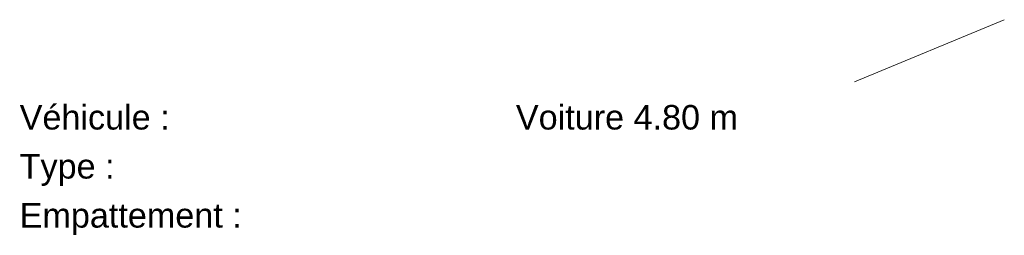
# Model space of a CAD drawing. Header units: centimetres. Extents: x -11246 to 29725, y -11714 to 13666.
# Tile 12 of 79: x 2534 to 2574, y -1575 to -1566. Entities that reach past the tile are written whole.
import ezdxf

# ---------------------------------------------------------------- set-up
doc = ezdxf.new("R2010")
doc.units = ezdxf.units.CM
doc.layers.add('COV_EPURE_LEGENDE', color=7, linetype='Continuous', lineweight=5)
doc.styles.add('Arial', font='arial.ttf', dxfattribs={"height": 0.77007})

msp = doc.modelspace()

# ---------------------------------------------------------------- linework, layer by layer
at = {"layer": 'COV_EPURE_LEGENDE', "color": 18, "true_color": 0x260000}
msp.add_line((2574.1567, -1566.37604), (2568.03394, -1568.90401), dxfattribs=at)

# ---------------------------------------------------------------- texts
at = {"layer": 'COV_EPURE_LEGENDE', "color": 18, "true_color": 0x260000, "char_height": 1, "attachment_point": 1, "line_spacing_factor": 0.941778, "style": 'Arial'}
for s, insert, width in [('Véhicule :', (2533.88548, -1569.85397), 7.3323373), ('Voiture 4.80 m', (2554.18009, -1569.85397), 10.8577349), ('Type :', (2533.88548, -1571.85397), 4.6026024), ('Empattement :', (2533.88548, -1573.85397), 10.8577349)]:
    msp.add_mtext(s, dxfattribs=dict(at, insert=insert, width=width))

doc.saveas('drawing.dxf')
